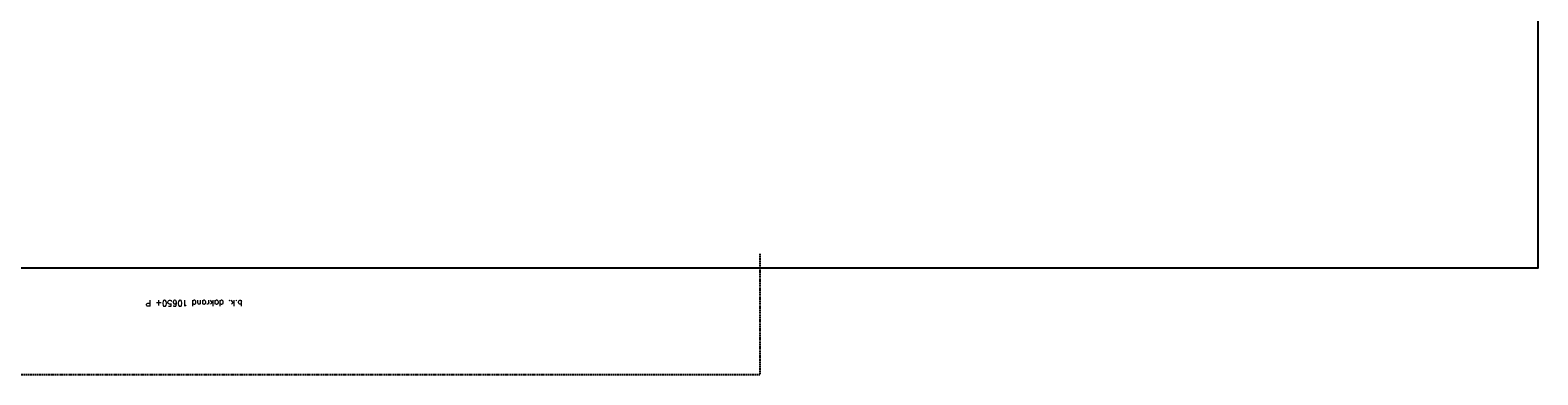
# Model space of a CAD drawing. Extents: x -101594 to 410648, y -2831 to 169921.
# Tile 16 of 31: x 39948 to 71350, y 29503 to 36671. Entities that reach past the tile are written whole.
import ezdxf

# ---------------------------------------------------------------- set-up
doc = ezdxf.new("R2010")
doc.units = 0
doc.header["$LTSCALE"] = 50
doc.header["$MEASUREMENT"] = 0
doc.linetypes.add('DASHED', pattern=[0.75, 0.5, -0.25])
for name, color, linetype in [('A--L21A2_BUITENWAND', 2, 'CONTINUOUS'), ('A--T01A-25_TEKST', 2, 'CONTINUOUS'), ('L21NIEUW', 7, 'CONTINUOUS')]:
    doc.layers.add(name, color=color, linetype=linetype)
doc.styles.add('HIEMSTRA', font='romans.shx')

msp = doc.modelspace()

# ---------------------------------------------------------------- linework, layer by layer
at = {"layer": 'A--L21A2_BUITENWAND'}
msp.add_lwpolyline([(37027, 39746.9), (37027, 39746.9), (40377.3, 39746.9), (40377.3, 40772.5), (40577.3, 40772.5), (40577.3, 42527.5), (46302.3, 42527.5), (46302.3, 42797.5), (46302.3, 42797.5), (49002, 42797.5), (49002, 45782.5), (66037.3, 45782.5), (66037.3, 43947.5), (68757.3, 43947.5), (68757.3, 44167.5), (69197.3, 44167.5), (69197.3, 39657.5), (69007.3, 39657.5), (69007.3, 38067.5), (71349.8, 38067.5), (71349.8, 31722.5), (71349.8, 31722.5), (71349.8, 31722.5), (31874.1, 31722.5)], dxfattribs=at)
at = {"layer": 'L21NIEUW', "color": 10, "linetype": 'DASHED'}
msp.add_lwpolyline([(55147.3, 32017.5), (55147.3, 29502.5), (39307.3, 29502.5), (39307.3, 30722.5)], dxfattribs=at)

# ---------------------------------------------------------------- texts
at = {"layer": 'A--T01A-25_TEKST', "style": 'HIEMSTRA'}
msp.add_text('b.k. dakrand 10650+ P', height=125, rotation=180, dxfattribs=at).set_placement((44371.6, 31052.9))

doc.saveas('drawing.dxf')
